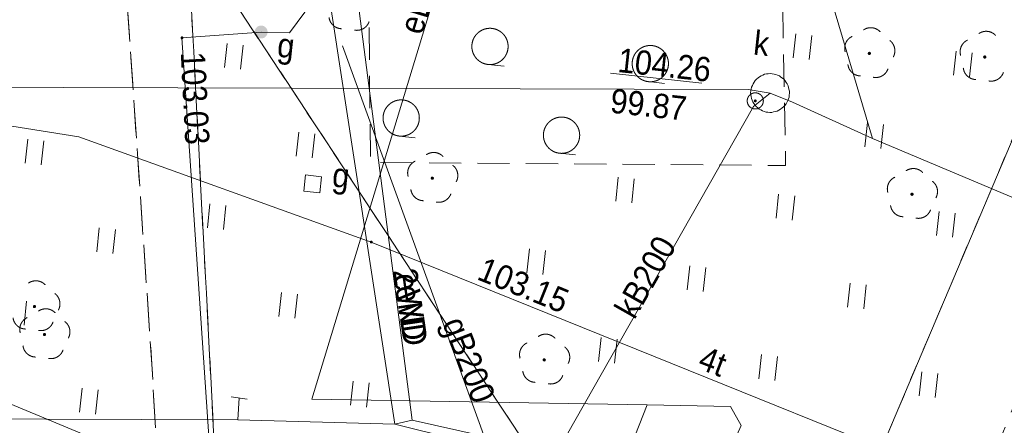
# Model space of a CAD drawing. Header units: millimetres. Extents: x -165388 to 921073, y -295343 to 494042.
# Tile 9 of 117: x -85123 to -54597, y -138520 to -125947. Entities that reach past the tile are written whole.
import ezdxf
from ezdxf.xclip import XClip

# ---------------------------------------------------------------- set-up
doc = ezdxf.new("R2010")
doc.units = ezdxf.units.MM
doc.header["$MEASUREMENT"] = 0
doc.header["$XCLIPFRAME"] = 0
doc.linetypes.add('0.5_0.5', pattern=[1000, 500, -500])
doc.linetypes.add('mz1.0_0.5', pattern=[1500, 1000, -500])
for name, color, linetype, lineweight, true_color in [('7795.2023_2_218-kontur użytku gruntowego_Nr_pióra__3', 7, 'Continuous', 18, 0x959595), ('7795.2023_2_drzewo liściaste (punkt)_Nr_pióra__94', 7, 'Continuous', 18, 0x4a4a4a), ('7795.2023_2_komora podziemna - przewód kanalizacyjny (powierzchnia)_Nr_pióra__34', 7, 'Continuous', 18, 0x4a4a4a), ('7795.2023_2_przewód elektroenergetyczny (linia)-Atr1_Nr_pióra__1', 7, 'Continuous', 18, 0x4c4c4c), ('7795.2023_2_przewód elektroenergetyczny (linia)_Nr_pióra__1', 7, 'Continuous', 18, 0x4c4c4c), ('7795.2023_2_przewód gazowy (linia)_Nr_pióra__40', 7, 'Continuous', 18, 0xbcbcbc), ('7795.2023_2_przewód kanalizacyjny (linia)-Atr1_Nr_pióra__34', 7, 'Continuous', 18, 0x4a4a4a), ('7795.2023_2_przewód kanalizacyjny (linia)_Nr_pióra__34', 7, 'Continuous', 18, 0x4a4a4a), ('7795.2023_2_przewód telekomunikacyjny (linia)-Atr1_Nr_pióra__30', 7, 'Continuous', 18, 0x969696), ('7795.2023_2_przewód telekomunikacyjny (linia)_Nr_pióra__30', 7, 'Continuous', 18, 0x969696), ('7795.2023_2_punkt o określonej wysokości (sieć gazowa)-Atr2_Nr_pióra__40', 7, 'Continuous', 18, 0xbcbcbc), ('7795.2023_2_punkt o określonej wysokości (sieć kanalizacyjna)-Atr2_Nr_pióra__34', 7, 'Continuous', 18, 0x4a4a4a), ('7795.2023_2_punkt o określonej wysokości (sieć kanalizacyjna)-Atr3_Nr_pióra__34', 7, 'Continuous', 18, 0x4a4a4a), ('7795.2023_2_punkt o określonej wysokości (sieć telekomunikacyjna)-Atr2_Nr_pióra__30', 7, 'Continuous', 18, 0x969696)]:
    doc.layers.add(name, color=color, linetype=linetype, lineweight=lineweight, true_color=true_color)
for name, color, linetype, lineweight in [('7795.2023_2_219-działka ewidencyjna_Nr_pióra__7', 7, 'Continuous', 18), ('7795.2023_2_chodnik (powierzchnia)_Nr_pióra__7', 7, 'Continuous', 18), ('7795.2023_2_przewód gazowy (linia)-Atr1_Nr_pióra__7', 7, 'Continuous', 18), ('7795.2023_2_punkt o określonej wysokości (sieć kanalizacyjna)-Atr2_Nr_pióra__7', 7, 'Continuous', 18), ('7795.2023_2_punkt zmiany cech lub źródła danych o położeniu przewodu (sieć elektroenergetyczna)_Nr_pióra__7', 7, 'Continuous', 18), ('7795.2023_2_trawnik (powierzchnia) - symbol_Nr_pióra__7', 7, 'Continuous', 18), ('7795.2023_2_trawnik (powierzchnia)_Nr_pióra__7', 7, 'Continuous', 18), ('7795.2023_2_właz kwadratowy - siec gazowa (punkt)-Atr17_Nr_pióra__7', 7, 'Continuous', 18), ('7795.2023_2_właz kwadratowy - siec gazowa (punkt)_Nr_pióra__7', 7, 'Continuous', 18), ('7795.2023_2_właz okrągły - siec kanalizacyjna (punkt)-Atr17_Nr_pióra__7', 7, 'Continuous', 18), ('7795.2023_2_właz okrągły - siec kanalizacyjna (punkt)_Nr_pióra__7', 7, 'Continuous', 18), ('7795.2023_2_zakrzewienie (powierzchnia) - symbol_Nr_pióra__7', 7, 'Continuous', 18), ('7795.2023_2_zakrzewienie (powierzchnia)_Nr_pióra__7', 7, 'Continuous', 18), ('7795.2023_2_zasuwa - siec gazowa (punkt)-Atr17_Nr_pióra__7', 7, 'Continuous', 18)]:
    doc.layers.add(name, color=color, linetype=linetype, lineweight=lineweight)
for name, color, linetype in [('7795.2023_2_drzewo liściaste (punkt)', 7, 'Continuous'), ('7795.2023_2_punkt o określonej wysokości (sieć gazowa)', 7, 'Continuous'), ('7795.2023_2_punkt o określonej wysokości (sieć kanalizacyjna)', 7, 'Continuous'), ('7795.2023_2_punkt o określonej wysokości (sieć telekomunikacyjna)', 7, 'Continuous'), ('7795.2023_2_zasuwa - siec gazowa (punkt)', 7, 'Continuous'), ('Zagospodarowanie - Budynki', 7, 'Continuous')]:
    doc.layers.add(name, color=color, linetype=linetype)
doc.styles.add('GENERATED_STYLE_1', font='txt')

# ---------------------------------------------------------------- blocks, each defined once
blk = doc.blocks.new('Rysunek_1_2', base_point=(-8073115860, -4958828181))
at = {"layer": '7795.2023_2_drzewo liściaste (punkt)', "linetype": 'Continuous', "lineweight": 0, "true_color": 0x4a4a4a}
for points in [[(-58732, -126998, 1), (-58831, -126987, 1)], [(-55153, -127110, 1), (-55253, -127099, 1)], [(-72281, -130866, 1), (-72380, -130855, 1)], [(-57409, -131364, 1), (-57509, -131353, 1)], [(-84615, -134844, 1), (-84715, -134833, 1)], [(-84306, -135712, 1), (-84405, -135701, 1)], [(-68811, -136498, 1), (-68911, -136487, 1)]]:
    blk.add_hatch(color=251, dxfattribs=at).paths.add_polyline_path(points)
at = {"layer": '7795.2023_2_punkt o określonej wysokości (sieć gazowa)', "linetype": 'Continuous', "lineweight": 0, "true_color": 0xbcbcbc}
blk.add_hatch(color=9, dxfattribs=at).paths.add_polyline_path([(-80046, -126513, 1), (-80136, -126504, 1)])
at = {"layer": '7795.2023_2_punkt o określonej wysokości (sieć kanalizacyjna)', "linetype": 'Continuous', "lineweight": 0, "true_color": 0x4a4a4a}
blk.add_hatch(color=251, dxfattribs=at).paths.add_polyline_path([(-62273, -128469, 1), (-62363, -128459, 1)])
at = {"layer": '7795.2023_2_punkt o określonej wysokości (sieć telekomunikacyjna)', "linetype": 'Continuous', "lineweight": 0, "true_color": 0x969696}
blk.add_hatch(color=252, dxfattribs=at).paths.add_polyline_path([(-74178, -132845, 1), (-74267, -132835, 1)])
at = {"layer": '7795.2023_2_zasuwa - siec gazowa (punkt)', "linetype": 'Continuous', "lineweight": 0, "true_color": 0x000000}
blk.add_hatch(color=18, dxfattribs=at).paths.add_polyline_path([(-77611, -126131, 1), (-77664, -126527, 1)])
at = {"layer": '7795.2023_2_218-kontur użytku gruntowego_Nr_pióra__3', "linetype": '0.5_0.5', "flags": 128}
blk.add_lwpolyline([(-50285, -120069), (-59333, -141426)], dxfattribs=at)
at = {"layer": '7795.2023_2_219-działka ewidencyjna_Nr_pióra__7', "linetype": 'Continuous', "flags": 128}
blk.add_lwpolyline([(-50285, -120069), (-59333, -141426)], dxfattribs=at)
at = {"layer": '7795.2023_2_chodnik (powierzchnia)_Nr_pióra__7', "linetype": 'mz1.0_0.5', "flags": 128}
blk.add_lwpolyline([(-80672, -142910), (-81025, -136627), (-81942, -123233), (-79926, -123187), (-78901, -142708), (-78752, -143669)], close=True, dxfattribs=at)
at = {"layer": '7795.2023_2_drzewo liściaste (punkt)_Nr_pióra__94', "linetype": 'Continuous'}
for centre, start, end in [((-75135, -125827), 187.1032, 268.7532), ((-74668, -125877), 259.0112, 340.6612), ((-58739, -126595), 43.1542, 124.6102), ((-55160, -126707), 43.1542, 124.6102), ((-59146, -126829), 115.1902, 196.4302), ((-58390, -126910), 331.3342, 52.5742), ((-55567, -126941), 115.1902, 196.4302), ((-59049, -127290), 187.1032, 268.7532), ((-58582, -127340), 259.0112, 340.6612), ((-55471, -127402), 187.1032, 268.7532), ((-55004, -127452), 259.0112, 340.6612), ((-72695, -130697), 115.1902, 196.4302), ((-72288, -130463), 43.1542, 124.6102), ((-71940, -130778), 331.3342, 52.5742), ((-57416, -130961), 43.1542, 124.6102), ((-57824, -131194), 115.1902, 196.4302), ((-72599, -131158), 187.1032, 268.7532), ((-57068, -131275), 331.3342, 52.5742), ((-72131, -131208), 259.0112, 340.6612), ((-57727, -131655), 187.1032, 268.7532), ((-57260, -131705), 259.0112, 340.6612), ((-84622, -134441), 43.1542, 124.6102), ((-84274, -134756), 331.3342, 52.5742), ((-84313, -135309), 43.1542, 124.6102), ((-84933, -135136), 187.1032, 268.7532), ((-84720, -135543), 115.1902, 196.4302), ((-84466, -135186), 259.0112, 340.6612), ((-83965, -135624), 331.3342, 52.5742), ((-68818, -136095), 43.1542, 124.6102), ((-84624, -136004), 187.1032, 268.7532), ((-69226, -136329), 115.1902, 196.4302), ((-68470, -136410), 331.3342, 52.5742), ((-84156, -136054), 259.0112, 340.6612), ((-69129, -136789), 187.1032, 268.7532), ((-68662, -136840), 259.0112, 340.6612)]:
    blk.add_arc(centre, 400, start, end, dxfattribs=at)
at = {"layer": '7795.2023_2_komora podziemna - przewód kanalizacyjny (powierzchnia)_Nr_pióra__34', "linetype": 'Continuous', "flags": 128}
blk.add_lwpolyline([(-61263, -128285), (-61270, -128345), (-61286, -128404), (-61311, -128451), (-61337, -128509), (-61363, -128556), (-61398, -128603), (-61443, -128648), (-61487, -128684), (-61531, -128719), (-61585, -128754), (-61638, -128778), (-61690, -128793), (-61751, -128806), (-61803, -128821), (-61864, -128824), (-61924, -128818), (-61983, -128812), (-62042, -128795), (-62090, -128770), (-62147, -128744), (-62195, -128719), (-62241, -128683), (-62287, -128638), (-62322, -128594), (-62358, -128550), (-62392, -128496), (-62417, -128443), (-62431, -128391), (-62445, -128330), (-62459, -128278), (-62463, -128217), (-62456, -128157), (-62450, -128098), (-62434, -128039), (-62407, -127982), (-62382, -127934), (-62357, -127887), (-62321, -127830), (-62277, -127795), (-62232, -127749), (-62187, -127714), (-62135, -127689), (-62082, -127665), (-62029, -127640), (-61967, -127627), (-61916, -127622), (-61855, -127618), (-61796, -127625), (-61736, -127631), (-61678, -127648), (-61629, -127663), (-61571, -127689), (-61525, -127724), (-61478, -127759), (-61432, -127795), (-61396, -127839), (-61362, -127893), (-61326, -127937), (-61303, -127999), (-61288, -128051), (-61274, -128103), (-61260, -128165), (-61257, -128226)], close=True, dxfattribs=at)
at = {"layer": '7795.2023_2_przewód elektroenergetyczny (linia)_Nr_pióra__1', "linetype": 'Continuous', "flags": 128}
for points in [[(-63462, -140078), (-63306, -139743), (-62753, -138525), (-63082, -137936), (-65672, -137890), (-76062, -137712), (-70635, -119828)], [(-75047, -122232), (-72953, -138357), (-67139, -139664), (-63917, -140381)], [(-75047, -122232), (-72953, -138357), (-67139, -139664), (-63917, -140381)], [(-73490, -138490), (-75889, -122866), (-88909, -122828), (-104361, -122771), (-123393, -122712), (-142172, -122641), (-151430, -122594), (-151889, -122595)], [(-60928, -148054), (-66657, -145670), (-68437, -144926), (-93517, -134483), (-96184, -140785), (-114312, -133320), (-114384, -133524), (-110288, -148888)], [(-72953, -138357), (-73490, -138490), (-78363, -138350), (-93253, -138303), (-106541, -138136), (-117360, -138022), (-129842, -137841), (-134753, -137777), (-137717, -137842)], [(-78363, -138350), (-78321, -137671)], [(-68437, -144926), (-65672, -137890)], [(-64722, -140667), (-73490, -138490)]]:
    blk.add_lwpolyline(points, dxfattribs=at)
at = {"layer": '7795.2023_2_przewód gazowy (linia)_Nr_pióra__40', "linetype": 'Continuous', "flags": 128}
for points in [[(-76485, -123828), (-76284, -125710), (-76755, -126353), (-77638, -126329)], [(-77638, -126329), (-80091, -126509), (-78873, -144511), (-68241, -149191), (-68470, -149639), (-69371, -152419), (-70705, -155826)], [(-75110, -126761), (-64475, -156091), (-64631, -156477)]]:
    blk.add_lwpolyline(points, dxfattribs=at)
at = {"layer": '7795.2023_2_przewód kanalizacyjny (linia)_Nr_pióra__34', "linetype": 'Continuous', "flags": 128}
for points in [[(-58682, -129628), (-61705, -119458), (-61799, -118643), (-61809, -118361), (-61923, -117644)], [(-109119, -127752), (-108690, -127788), (-105874, -127788), (-102233, -127877), (-87295, -128040), (-62542, -128108), (-61860, -128221)], [(-61860, -128221), (-62377, -128639), (-73967, -149040), (-74366, -149570)], [(-61860, -128221), (-61166, -128507), (-58682, -129628), (-45373, -135228)]]:
    blk.add_lwpolyline(points, dxfattribs=at)
at = {"layer": '7795.2023_2_przewód telekomunikacyjny (linia)_Nr_pióra__30', "linetype": 'Continuous', "flags": 128}
for points in [[(-102372, -126544), (-83286, -129576)], [(-83286, -129576), (-74222, -132840), (-56717, -139916), (-52833, -141398), (-45157, -144473)]]:
    blk.add_lwpolyline(points, dxfattribs=at)
at = {"layer": '7795.2023_2_punkt o określonej wysokości (sieć kanalizacyjna)-Atr2_Nr_pióra__7', "linetype": 'Continuous', "flags": 128}
blk.add_lwpolyline([(-66803, -127606), (-63972, -127910)], dxfattribs=at)
at = {"layer": '7795.2023_2_punkt zmiany cech lub źródła danych o położeniu przewodu (sieć elektroenergetyczna)_Nr_pióra__7', "linetype": 'Continuous'}
blk.add_line((-78073, -137705), (-78568, -137637), dxfattribs=at)
at = {"layer": '7795.2023_2_trawnik (powierzchnia) - symbol_Nr_pióra__7', "linetype": 'Continuous'}
for p, q in [((-78772, -127425), (-78692, -126680)), ((-61141, -127133), (-61061, -126387)), ((-60643, -127186), (-60564, -126440)), ((-78275, -127479), (-78195, -126733)), ((-56169, -127666), (-56089, -126920)), ((-55672, -127719), (-55592, -126973)), ((-58921, -129885), (-58841, -129139)), ((-58424, -129938), (-58344, -129193)), ((-84954, -130394), (-84874, -129648)), ((-84457, -130447), (-84377, -129701)), ((-76553, -130178), (-76473, -129432)), ((-76056, -130231), (-75976, -129485)), ((-66645, -131572), (-66565, -130826)), ((-66148, -131625), (-66068, -130879)), ((-61673, -132104), (-61594, -131359)), ((-61176, -132158), (-61096, -131412)), ((-79305, -132397), (-79225, -131651)), ((-78808, -132450), (-78728, -131705)), ((-56702, -132637), (-56622, -131892)), ((-56205, -132691), (-56125, -131945)), ((-82734, -133146), (-82654, -132400)), ((-82237, -133199), (-82157, -132453)), ((-69397, -133791), (-69317, -133045)), ((-68900, -133844), (-68820, -133098)), ((-64426, -134324), (-64346, -133578)), ((-63929, -134377), (-63849, -133631)), ((-59454, -134857), (-59374, -134111)), ((-58957, -134910), (-58877, -134164)), ((-77086, -135149), (-77006, -134403)), ((-76589, -135202), (-76509, -134457)), ((-84989, -135418), (-84910, -134673)), ((-67178, -136543), (-67098, -135797)), ((-66681, -136596), (-66601, -135851)), ((-62206, -137076), (-62126, -136330)), ((-61709, -137129), (-61629, -136383)), ((-57235, -137609), (-57155, -136863)), ((-56738, -137662), (-56658, -136916)), ((-74866, -137901), (-74787, -137156)), ((-74369, -137955), (-74289, -137209)), ((-83267, -138117), (-83187, -137372)), ((-82770, -138171), (-82690, -137425))]:
    blk.add_line(p, q, dxfattribs=at)
at = {"layer": '7795.2023_2_trawnik (powierzchnia)_Nr_pióra__7', "linetype": 'mz1.0_0.5', "flags": 128}
for points in [[(-133543, -123012), (-93853, -123072), (-87867, -123151), (-81942, -123233), (-81025, -136627), (-80672, -142910), (-92959, -137621), (-93253, -138303), (-95494, -143444), (-109947, -137258), (-112834, -136235), (-118443, -134517), (-121609, -133564), (-124107, -132934), (-126089, -132481), (-128380, -131984), (-130030, -131616), (-131223, -131397), (-131576, -131219), (-131915, -131001), (-132231, -130756), (-132512, -130475), (-132682, -130275), (-132909, -129949), (-133103, -129607), (-133265, -129237), (-133384, -128852), (-133473, -128461), (-133489, -128328), (-133550, -127024), (-133585, -124436)], [(-79926, -123187), (-64945, -145933), (-63405, -142448), (-58404, -144492), (-58210, -144091), (-57054, -144466), (-48445, -124017), (-48984, -123135), (-51551, -123061), (-55730, -123106)], [(-59512, -148165), (-59493, -148268), (-59766, -148570), (-64667, -150660), (-74055, -146476), (-73777, -145852), (-78752, -143669), (-78901, -142708), (-79926, -123187), (-64945, -145933)], [(-74306, -124614), (-61479, -124853), (-61376, -130466), (-74250, -130373)]]:
    blk.add_lwpolyline(points, close=True, dxfattribs=at)
at = {"layer": '7795.2023_2_właz kwadratowy - siec gazowa (punkt)_Nr_pióra__7', "linetype": 'Continuous', "flags": 128}
blk.add_lwpolyline([(-76316, -131258), (-75819, -131311), (-75765, -130814), (-76262, -130761)], close=True, dxfattribs=at)
at = {"layer": '7795.2023_2_właz okrągły - siec kanalizacyjna (punkt)_Nr_pióra__7', "linetype": 'Continuous'}
blk.add_circle((-62318, -128464), 250, dxfattribs=at)
at = {"layer": '7795.2023_2_zakrzewienie (powierzchnia) - symbol_Nr_pióra__7', "linetype": 'Continuous'}
for p, q in [((-70603, -127335), (-70106, -127388)), ((-65631, -127867), (-65134, -127921)), ((-73355, -129554), (-72858, -129607)), ((-68384, -130087), (-67887, -130140))]:
    blk.add_line(p, q, dxfattribs=at)
for centre in [(-70543, -126776), (-65572, -127309), (-73295, -128995), (-68324, -129528)]:
    blk.add_circle(centre, 562, dxfattribs=at)
at = {"layer": '7795.2023_2_zakrzewienie (powierzchnia)_Nr_pióra__7', "linetype": 'mz1.0_0.5', "flags": 128}
blk.add_lwpolyline([(-74306, -124614), (-61479, -124853), (-61376, -130466), (-74250, -130373)], close=True, dxfattribs=at)
at = {"layer": '7795.2023_2_przewód elektroenergetyczny (linia)-Atr1_Nr_pióra__1', "linetype": 'Continuous', "char_height": 750, "attachment_point": 4, "style": 'GENERATED_STYLE_1'}
for s, insert, rotation in [('\\A1;{\\W0.900000x;\\fArial|b0|i0|c238|p38;eB}', (-73010, -126342), 73.1262), ('\\A1;{\\W0.900000x;\\fArial|b0|i0|c238|p38;2eND}', (-73190, -133662), 278.3822), ('\\A1;{\\W0.900000x;\\fArial|b0|i0|c238|p38;eWD}', (-73168, -133812), 278.3822)]:
    blk.add_mtext(s, dxfattribs=dict(at, insert=insert, rotation=rotation))
at = {"layer": '7795.2023_2_przewód gazowy (linia)-Atr1_Nr_pióra__7', "linetype": 'Continuous', "insert": (-71784, -135258), "char_height": 750, "attachment_point": 4, "rotation": 290.8922, "style": 'GENERATED_STYLE_1'}
blk.add_mtext('\\A1;{\\W0.900000x;\\fArial|b0|i0|c238|p38;gB200}', dxfattribs=at)
at = {"layer": '7795.2023_2_przewód kanalizacyjny (linia)-Atr1_Nr_pióra__34', "linetype": 'Continuous', "insert": (-66384, -135087), "char_height": 750, "attachment_point": 4, "rotation": 60.4052, "style": 'GENERATED_STYLE_1'}
blk.add_mtext('\\A1;{\\W0.900000x;\\fArial|b0|i0|c238|p38;kB200}', dxfattribs=at)
at = {"layer": '7795.2023_2_przewód telekomunikacyjny (linia)-Atr1_Nr_pióra__30', "linetype": 'Continuous', "insert": (-64005, -136401), "char_height": 750, "attachment_point": 4, "rotation": 339.1382, "style": 'GENERATED_STYLE_1'}
blk.add_mtext('\\A1;{\\W0.900000x;\\fArial|b0|i0|c238|p38;4t}', dxfattribs=at)
at = {"layer": '7795.2023_2_punkt o określonej wysokości (sieć gazowa)-Atr2_Nr_pióra__40', "linetype": 'Continuous', "insert": (-79761, -126938), "char_height": 750, "attachment_point": 4, "rotation": 272.9262, "style": 'GENERATED_STYLE_1'}
blk.add_mtext('\\A1;{\\W0.900000x;\\fArial|b0|i0|c238|p38;103.03}', dxfattribs=at)
at = {"layer": '7795.2023_2_punkt o określonej wysokości (sieć kanalizacyjna)-Atr2_Nr_pióra__34', "linetype": 'Continuous', "insert": (-66606, -127577), "char_height": 750, "attachment_point": 7, "rotation": 353.8822, "style": 'GENERATED_STYLE_1'}
blk.add_mtext('\\A1;{\\W0.900000x;\\fArial|b0|i0|c238|p38;104.26}', dxfattribs=at)
at = {"layer": '7795.2023_2_punkt o określonej wysokości (sieć kanalizacyjna)-Atr3_Nr_pióra__34', "linetype": 'Continuous', "insert": (-66838, -128836), "char_height": 750, "attachment_point": 7, "rotation": 353.8822, "style": 'GENERATED_STYLE_1'}
blk.add_mtext('\\A1;{\\W0.900000x;\\fArial|b0|i0|c238|p38;99.87}', dxfattribs=at)
at = {"layer": '7795.2023_2_punkt o określonej wysokości (sieć telekomunikacyjna)-Atr2_Nr_pióra__30', "linetype": 'Continuous', "insert": (-70843, -133642), "char_height": 750, "attachment_point": 4, "rotation": 338.1362, "style": 'GENERATED_STYLE_1'}
blk.add_mtext('\\A1;{\\W0.900000x;\\fArial|b0|i0|c238|p38;103.15}', dxfattribs=at)
at = {"layer": '7795.2023_2_właz kwadratowy - siec gazowa (punkt)-Atr17_Nr_pióra__7', "linetype": 'Continuous', "insert": (-75431, -130858), "char_height": 750, "attachment_point": 4, "rotation": 353.8822, "style": 'GENERATED_STYLE_1'}
blk.add_mtext('\\A1;{\\W0.900000x;\\fArial|b0|i0|c238|p38;g}', dxfattribs=at)
at = {"layer": '7795.2023_2_właz okrągły - siec kanalizacyjna (punkt)-Atr17_Nr_pióra__7', "linetype": 'Continuous', "insert": (-62361, -126652), "char_height": 750, "attachment_point": 4, "rotation": 353.8822, "style": 'GENERATED_STYLE_1'}
blk.add_mtext('\\A1;{\\W0.900000x;\\fArial|b0|i0|c238|p38;k}', dxfattribs=at)
at = {"layer": '7795.2023_2_zasuwa - siec gazowa (punkt)-Atr17_Nr_pióra__7', "linetype": 'Continuous', "insert": (-77084, -126348), "char_height": 750, "attachment_point": 1, "rotation": 353.8822, "style": 'GENERATED_STYLE_1'}
blk.add_mtext('\\A1;{\\W0.900000x;\\fArial|b0|i0|c238|p38;g}', dxfattribs=at)

msp = doc.modelspace()

# ---------------------------------------------------------------- block references
at = {"layer": 'Zagospodarowanie - Budynki', "color": 151, "linetype": 'Continuous', "lineweight": 13, "true_color": 0x80c2ff}
ref = msp.add_blockref('Rysunek_1_2', (-8073115859.987, -4958828180.543), dxfattribs=at)
XClip(ref).set_block_clipping_path([(-157094.7839021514, -148080.1650051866), (-43180.5757127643, -160289.8069398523), (-31694.507992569, -53126.4423991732), (-145608.7161819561, -40916.8004645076)])

doc.saveas('drawing.dxf')
